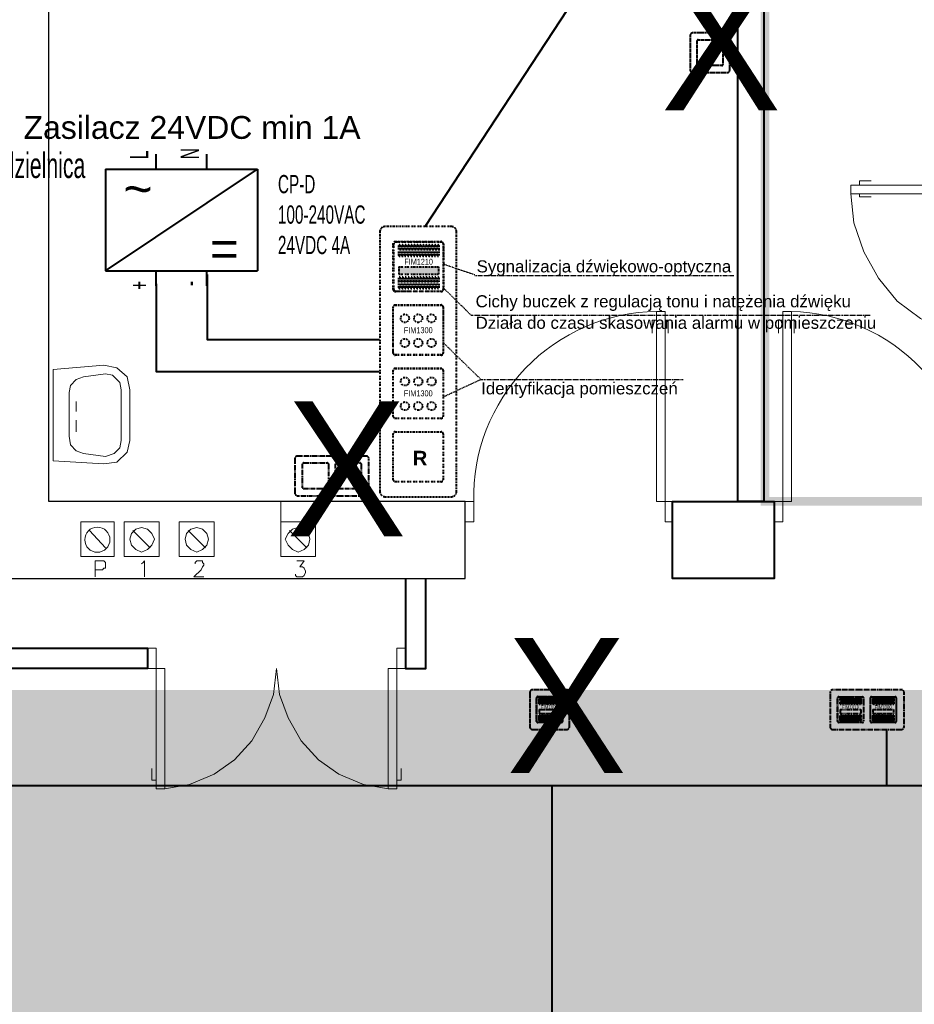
# Model space of a CAD drawing. Header units: millimetres. Extents: x 1 to 17496, y 1 to 30809.
# Tile 252 of 256: x 12126 to 12645, y 28827 to 29398. Entities that reach past the tile are written whole.
import ezdxf
from ezdxf.enums import TextEntityAlignment as Align

# ---------------------------------------------------------------- set-up
doc = ezdxf.new("R2010")
doc.units = ezdxf.units.MM
doc.linetypes.add('BORDER', pattern=[1.75, 0.5, -0.25, 0.5, -0.25, 0, -0.25])
doc.linetypes.add('CENTER', pattern=[2, 1.25, -0.25, 0.25, -0.25])
for name, color, linetype, lineweight in [('0_Przyz_Centrala dyżurka', 200, 'BORDER', 40), ('0_Przyz_Centrala lekarski', 1, 'BORDER', 40), ('0_Przyz_centrale pielegniarskie', 1, 'Continuous', 40), ('0_Przyz_do likwidacji', 1, 'BORDER', 40), ('0_Przyz_FAP3010', 1, 'CENTER', 40), ('0_Przyz_FEH-2001', 1, 'CENTER', 40), ('0_Przyz_FIM1000', 1, 'CENTER', 40), ('0_Przyz_FIM1100', 1, 'BORDER', 40), ('0_Przyz_Ramka x4', 1, 'BORDER', 40), ('0_Przyz_Sala chorych', 5, 'BORDER', 40), ('0_Przyz_zasilacz', 30, 'Continuous', 40), ('2DE_TXTFUN', 41, 'Continuous', 18), ('2DE_TXTLNK', 171, 'Continuous', 18), ('2DE_TXTOTH', 41, 'Continuous', 18), ('2DE_TXTPFN', 151, 'Continuous', 18), ('N_SSP_ewakuacja', 4, 'CENTER', 40)]:
    doc.layers.add(name, color=color, linetype=linetype, lineweight=lineweight)
for name, color, linetype in [('2DE_TXTMARK', 41, 'Continuous'), ('2DE_TXTNUM', 11, 'Continuous'), ('2DE_TXTPIN', 131, 'Continuous'), ('CP_UCSSPEC', 7, 'Continuous'), ('PDF _Geometria', 7, 'Continuous')]:
    doc.layers.add(name, color=color, linetype=linetype)
doc.layers.get('CP_UCSSPEC').off()
doc.styles.add('arial', font='arialbd.ttf')
doc.styles.add('CP_ATTR', font='ARIAL.TTF')
doc.styles.add('CP_DESC', font='arial.ttf')
doc.styles.add('CP_ELATT', font='ARIAL.TTF')
doc.styles.add('CP_ELATT_IT', font='ARIAL.TTF', dxfattribs={"oblique": 15})

# ---------------------------------------------------------------- blocks, each defined once
blk = doc.blocks.new('2de_abb_sig_046_18mvjo')
blk.add_lwpolyline([(0, 40), (0, 0, 0.414214), (1.5, -1.5), (21.5, -1.5, 0.414214), (23, 0), (23, 40, 0.414214), (21.5, 41.5), (1.5, 41.5, 0.414214)], format="xyb", close=True)
at = {"flags": 128}
for points in [[(4, 22.6), (4, 36.4)], [(4.6, 37), (18.4, 37)], [(19, 36.4), (19, 22.6)], [(4, 3.6), (4, 17.4)], [(18.4, 22), (4.6, 22)], [(4.6, 18), (18.4, 18)], [(19, 17.4), (19, 3.6)], [(18.4, 3), (4.6, 3)]]:
    blk.add_lwpolyline(points, dxfattribs=at)
for centre, start, end in [((4.6, 36.4), 90, 180), ((18.4, 36.4), 0, 90), ((4.6, 22.6), 180, 270), ((4.6, 17.4), 90, 180), ((18.4, 22.6), 270, 0), ((18.4, 17.4), 0, 90), ((4.6, 3.6), 180, 270), ((18.4, 3.6), 270, 0)]:
    blk.add_arc(centre, 0.6, start, end)
at = {"linetype": 'Continuous', "style": 'CP_ATTR', "flags": 9}
for tag in ['NAME', 'ARTICLE', 'MARK2', 'OTHER1', 'PRODUCT-TYPE', 'ORDER-NO', 'PRODUCER', 'VOLTAGE', 'CURRENT', 'POWER', 'CHARACTER', 'IP', 'OTHER', 'LINK', 'WEIGHT', 'NUMBER', 'GROUP', 'FUNCTION', 'EL-STATUS']:
    blk.add_attdef(tag, text='', height=0.00005, dxfattribs=at).set_placement((0, 0), align=Align.MIDDLE_LEFT)
at = {"layer": '2DE_TXTMARK', "linetype": 'ByBlock', "style": 'CP_ATTR', "width": 0.8, "flags": 8}
blk.add_attdef('MARK1', text='', height=1.8, dxfattribs=at).set_placement((11.5, 47), align=Align.CENTER)
at = {"layer": '2DE_TXTNUM', "style": 'CP_ELATT', "width": 0.8}
blk.add_attdef('TAG', text='', height=2.5, dxfattribs=at).set_placement((11.5, 43), align=Align.CENTER)
blk = doc.blocks.new('2de_abb_sig_045_1psoxj')
blk.add_lwpolyline([(0, 20), (0, 0, 0.414214), (1.5, -1.5), (21.5, -1.5, 0.414214), (23, 0), (23, 20, 0.414214), (21.5, 21.5), (1.5, 21.5, 0.414214)], format="xyb", close=True)
at = {"flags": 128}
for points in [[(4.6, 17.5), (18.4, 17.5)], [(4, 3.1), (4, 16.9)], [(19, 16.9), (19, 3.1)], [(18.4, 2.5), (4.6, 2.5)]]:
    blk.add_lwpolyline(points, dxfattribs=at)
for centre, start, end in [((4.6, 16.9), 90, 180), ((18.4, 16.9), 0, 90), ((4.6, 3.1), 180, 270), ((18.4, 3.1), 270, 0)]:
    blk.add_arc(centre, 0.6, start, end)
at = {"linetype": 'Continuous', "style": 'CP_ATTR', "flags": 9}
for tag in ['NAME', 'ARTICLE', 'MARK2', 'OTHER1', 'PRODUCT-TYPE', 'ORDER-NO', 'PRODUCER', 'VOLTAGE', 'CURRENT', 'POWER', 'CHARACTER', 'IP', 'OTHER', 'LINK', 'WEIGHT', 'NUMBER', 'GROUP', 'FUNCTION', 'EL-STATUS']:
    blk.add_attdef(tag, text='', height=0.00005, dxfattribs=at).set_placement((0, 0), align=Align.MIDDLE_LEFT)
at = {"layer": '2DE_TXTMARK', "linetype": 'ByBlock', "style": 'CP_ATTR', "width": 0.8, "flags": 8}
blk.add_attdef('MARK1', text='', height=1.8, dxfattribs=at).set_placement((11.5, 27), align=Align.CENTER)
at = {"layer": '2DE_TXTNUM', "style": 'CP_ELATT', "width": 0.8}
blk.add_attdef('TAG', text='', height=2.5, dxfattribs=at).set_placement((11.5, 23), align=Align.CENTER)
blk = doc.blocks.new('2de_abb_sig_007_fzx2ohn')
blk.add_hatch(color=10).paths.add_polyline_path([(1.5, -2.25), (13.5, -2.25), (13.5, 0), (1.5, 0)])
at = {"color": 10}
for p, q in [((1.5, 0), (13.5, 0)), ((1.5, 0), (1.5, -2.25)), ((13.5, 0), (13.5, -2.25)), ((1.5, -2.25), (13.5, -2.25))]:
    blk.add_line(p, q, dxfattribs=at)
at = {"flags": 128}
for points in [[(0, -6.9), (0, 6.9)], [(0.6, 7.5), (14.4, 7.5)], [(15, 6.9), (15, -6.9)], [(14.4, -7.5), (0.6, -7.5)]]:
    blk.add_lwpolyline(points, dxfattribs=at)
for points in [[(1.5, 3.38), (1.5, 6.38)], [(1.95, 6.38), (1.95, 3.38)], [(2.4, 3.38), (2.4, 6.38)], [(2.85, 6.38), (2.85, 3.38)], [(3.3, 3.38), (3.3, 6.38)], [(3.75, 6.38), (3.75, 3.38)], [(4.2, 3.38), (4.2, 6.38)], [(4.65, 6.38), (4.65, 3.38)], [(5.1, 3.38), (5.1, 6.38)], [(5.55, 6.38), (5.55, 3.38)], [(6, 3.38), (6, 6.38)], [(6.45, 6.38), (6.45, 3.38)], [(6.9, 3.38), (6.9, 6.38)], [(7.35, 6.38), (7.35, 3.38)], [(7.8, 3.38), (7.8, 6.38)], [(8.25, 6.38), (8.25, 3.38)], [(8.7, 3.38), (8.7, 6.38)], [(9.15, 6.38), (9.15, 3.38)], [(9.6, 3.38), (9.6, 6.38)], [(10.05, 6.38), (10.05, 3.38)], [(10.5, 3.38), (10.5, 6.38)], [(10.95, 6.38), (10.95, 3.38)], [(11.4, 3.38), (11.4, 6.38)], [(11.85, 6.38), (11.85, 3.38)], [(12.3, 3.38), (12.3, 6.38)], [(12.75, 6.38), (12.75, 3.38)], [(13.2, 3.38), (13.2, 6.38)], [(13.65, 6.38), (13.65, 3.38)], [(1.5, -6.38), (1.5, -3.38)], [(1.95, -3.38), (1.95, -6.38)], [(2.4, -6.38), (2.4, -3.38)], [(2.85, -3.38), (2.85, -6.38)], [(3.3, -6.38), (3.3, -3.38)], [(3.75, -3.38), (3.75, -6.38)], [(4.2, -6.38), (4.2, -3.38)], [(4.65, -3.38), (4.65, -6.38)], [(5.1, -6.38), (5.1, -3.38)], [(5.55, -3.38), (5.55, -6.38)], [(6, -6.38), (6, -3.38)], [(6.45, -3.38), (6.45, -6.38)], [(6.9, -6.38), (6.9, -3.38)], [(7.35, -3.38), (7.35, -6.38)], [(7.8, -6.38), (7.8, -3.38)], [(8.25, -3.38), (8.25, -6.38)], [(8.7, -6.38), (8.7, -3.38)], [(9.15, -3.38), (9.15, -6.38)], [(9.6, -6.38), (9.6, -3.38)], [(10.05, -3.38), (10.05, -6.38)], [(10.5, -6.38), (10.5, -3.38)], [(10.95, -3.38), (10.95, -6.38)], [(11.4, -6.38), (11.4, -3.38)], [(11.85, -3.38), (11.85, -6.38)], [(12.3, -6.38), (12.3, -3.38)], [(12.75, -3.38), (12.75, -6.38)], [(13.2, -6.38), (13.2, -3.38)], [(13.65, -3.38), (13.65, -6.38)]]:
    blk.add_lwpolyline(points)
for centre, radius, start, end in [((0.6, 6.9), 0.6, 90, 180), ((1.73, 6.38), 0.225, 0, 180), ((2.63, 6.38), 0.225, 0, 180), ((3.53, 6.38), 0.225, 0, 180), ((4.43, 6.38), 0.225, 0, 180), ((5.33, 6.38), 0.225, 0, 180), ((6.23, 6.38), 0.225, 0, 180), ((7.13, 6.38), 0.225, 0, 180), ((8.03, 6.38), 0.225, 0, 180), ((8.93, 6.38), 0.225, 0, 180), ((9.83, 6.38), 0.225, 0, 180), ((10.73, 6.38), 0.225, 0, 180), ((11.63, 6.38), 0.225, 0, 180), ((12.53, 6.38), 0.225, 0, 180), ((13.43, 6.38), 0.225, 0, 180), ((14.4, 6.9), 0.6, 0, 90), ((1.73, 3.38), 0.225, 180, 0), ((2.63, 3.38), 0.225, 180, 0), ((3.53, 3.38), 0.225, 180, 0), ((4.43, 3.38), 0.225, 180, 0), ((5.33, 3.38), 0.225, 180, 0), ((6.23, 3.38), 0.225, 180, 0), ((7.13, 3.38), 0.225, 180, 0), ((8.03, 3.38), 0.225, 180, 0), ((8.93, 3.38), 0.225, 180, 0), ((9.83, 3.38), 0.225, 180, 0), ((10.73, 3.38), 0.225, 180, 0), ((11.63, 3.38), 0.225, 180, 0), ((12.53, 3.38), 0.225, 180, 0), ((13.43, 3.38), 0.225, 180, 0), ((1.73, -3.38), 0.225, 0, 180), ((2.63, -3.38), 0.225, 0, 180), ((3.53, -3.38), 0.225, 0, 180), ((4.43, -3.38), 0.225, 0, 180), ((5.33, -3.38), 0.225, 0, 180), ((6.23, -3.38), 0.225, 0, 180), ((7.13, -3.38), 0.225, 0, 180), ((8.03, -3.38), 0.225, 0, 180), ((8.93, -3.38), 0.225, 0, 180), ((9.83, -3.38), 0.225, 0, 180), ((10.73, -3.38), 0.225, 0, 180), ((11.63, -3.38), 0.225, 0, 180), ((12.53, -3.38), 0.225, 0, 180), ((13.43, -3.38), 0.225, 0, 180), ((0.6, -6.9), 0.6, 180, 270), ((1.73, -6.38), 0.225, 180, 0), ((2.63, -6.38), 0.225, 180, 0), ((3.53, -6.38), 0.225, 180, 0), ((4.43, -6.38), 0.225, 180, 0), ((5.33, -6.38), 0.225, 180, 0), ((6.23, -6.38), 0.225, 180, 0), ((7.13, -6.38), 0.225, 180, 0), ((8.03, -6.38), 0.225, 180, 0), ((8.93, -6.38), 0.225, 180, 0), ((9.83, -6.38), 0.225, 180, 0), ((10.73, -6.38), 0.225, 180, 0), ((11.63, -6.38), 0.225, 180, 0), ((12.53, -6.38), 0.225, 180, 0), ((13.43, -6.38), 0.225, 180, 0), ((14.4, -6.9), 0.6, 270, 0)]:
    blk.add_arc(centre, radius, start, end)
at = {"linetype": 'Continuous', "style": 'CP_ATTR', "flags": 9}
for tag in ['EL-STATUS', 'FUNCTION', 'GROUP', 'NUMBER', 'WEIGHT', 'LINK', 'OTHER', 'IP', 'CHARACTER', 'POWER', 'CURRENT', 'VOLTAGE', 'PRODUCER', 'ORDER-NO', 'PRODUCT-TYPE', 'OTHER1', 'MARK2', 'ARTICLE', 'NAME']:
    blk.add_attdef(tag, text='', height=0.00005, dxfattribs=at).set_placement((0, -6.9), align=Align.MIDDLE_LEFT)
at = {"layer": '2DE_TXTMARK', "linetype": 'ByBlock', "style": 'CP_ATTR', "width": 0.8, "flags": 8}
blk.add_attdef('MARK1', text='', height=1.8, dxfattribs=at).set_placement((7.5, 1.5), align=Align.MIDDLE_CENTER)
at = {"layer": '2DE_TXTNUM', "style": 'CP_ELATT', "width": 0.8}
blk.add_attdef('TAG', text='', height=2.5, dxfattribs=at).set_placement((7.5, 9), align=Align.CENTER)
blk = doc.blocks.new('2de_abb_sig_048_1agh03')
blk.add_lwpolyline([(0, 78), (0, 0, 0.414214), (1.5, -1.5), (21.5, -1.5, 0.414214), (23, 0), (23, 78, 0.414214), (21.5, 79.5), (1.5, 79.5, 0.414214)], format="xyb", close=True)
at = {"flags": 128}
for points in [[(4, 60.6), (4, 74.4)], [(4.6, 75), (18.4, 75)], [(19, 74.4), (19, 60.6)], [(18.4, 60), (4.6, 60)], [(4, 41.6), (4, 55.4)], [(4.6, 56), (18.4, 56)], [(19, 55.4), (19, 41.6)], [(18.4, 41), (4.6, 41)], [(4, 22.6), (4, 36.4)], [(4.6, 37), (18.4, 37)], [(19, 36.4), (19, 22.6)], [(18.4, 22), (4.6, 22)], [(4.6, 18), (18.4, 18)], [(4, 3.6), (4, 17.4)], [(19, 17.4), (19, 3.6)], [(18.4, 3), (4.6, 3)]]:
    blk.add_lwpolyline(points, dxfattribs=at)
for centre, start, end in [((4.6, 74.4), 90, 180), ((18.4, 74.4), 0, 90), ((4.6, 60.6), 180, 270), ((18.4, 60.6), 270, 0), ((4.6, 55.4), 90, 180), ((18.4, 55.4), 0, 90), ((4.6, 41.6), 180, 270), ((18.4, 41.6), 270, 0), ((4.6, 36.4), 90, 180), ((18.4, 36.4), 0, 90), ((4.6, 22.6), 180, 270), ((18.4, 22.6), 270, 0), ((4.6, 17.4), 90, 180), ((18.4, 17.4), 0, 90), ((4.6, 3.6), 180, 270), ((18.4, 3.6), 270, 0)]:
    blk.add_arc(centre, 0.6, start, end)
at = {"linetype": 'Continuous', "style": 'CP_ATTR', "flags": 9}
for tag in ['NAME', 'ARTICLE', 'MARK2', 'OTHER1', 'PRODUCT-TYPE', 'ORDER-NO', 'PRODUCER', 'VOLTAGE', 'CURRENT', 'POWER', 'CHARACTER', 'IP', 'OTHER', 'LINK', 'WEIGHT', 'NUMBER', 'GROUP', 'FUNCTION', 'EL-STATUS']:
    blk.add_attdef(tag, text='', height=0.00005, dxfattribs=at).set_placement((0, 0), align=Align.MIDDLE_LEFT)
at = {"layer": '2DE_TXTMARK', "linetype": 'ByBlock', "style": 'CP_ATTR', "width": 0.8, "flags": 8}
blk.add_attdef('MARK1', text='', height=1.8, dxfattribs=at).set_placement((11.5, 85), align=Align.CENTER)
at = {"layer": '2DE_TXTNUM', "style": 'CP_ELATT', "width": 0.8}
blk.add_attdef('TAG', text='', height=2.5, dxfattribs=at).set_placement((11.5, 81), align=Align.CENTER)
blk = doc.blocks.new('2de_abb_sig_009_fzxdpzh')
at = {"flags": 128}
for points in [[(0, -6.9), (0, 6.9)], [(0.6, 7.5), (14.4, 7.5)], [(15, 6.9), (15, -6.9)], [(14.4, -7.5), (0.6, -7.5)]]:
    blk.add_lwpolyline(points, dxfattribs=at)
for centre in [(3.5, 3.55), (7.5, 3.55), (11.5, 3.55), (3.5, -3.84), (7.5, -3.84), (11.5, -3.84)]:
    blk.add_circle(centre, 1.25)
for centre, start, end in [((0.6, 6.9), 90, 180), ((14.4, 6.9), 0, 90), ((0.6, -6.9), 180, 270), ((14.4, -6.9), 270, 0)]:
    blk.add_arc(centre, 0.6, start, end)
at = {"linetype": 'Continuous', "style": 'CP_ATTR', "flags": 9}
for tag in ['EL-STATUS', 'FUNCTION', 'GROUP', 'NUMBER', 'WEIGHT', 'LINK', 'OTHER', 'IP', 'CHARACTER', 'POWER', 'CURRENT', 'VOLTAGE', 'PRODUCER', 'ORDER-NO', 'PRODUCT-TYPE', 'OTHER1', 'MARK2', 'ARTICLE', 'NAME']:
    blk.add_attdef(tag, text='', height=0.00005, dxfattribs=at).set_placement((0, -6.9), align=Align.MIDDLE_LEFT)
at = {"layer": '2DE_TXTMARK', "linetype": 'ByBlock', "style": 'CP_ATTR', "width": 0.8, "flags": 8}
blk.add_attdef('MARK1', text='', height=1.8, dxfattribs=at).set_placement((7.5, 0), align=Align.MIDDLE_CENTER)
at = {"layer": '2DE_TXTNUM', "style": 'CP_ELATT', "width": 0.8}
blk.add_attdef('TAG', text='', height=2.5, dxfattribs=at).set_placement((7.5, 9), align=Align.CENTER)
blk = doc.blocks.new('2de_abb_sig_005_fzxsvu1')
blk.add_hatch(color=50).paths.add_polyline_path([(1.5, -2.25), (13.5, -2.25), (13.5, 0), (1.5, 0)])
at = {"color": 50}
for p, q in [((1.5, 0), (13.5, 0)), ((1.5, 0), (1.5, -2.25)), ((13.5, 0), (13.5, -2.25)), ((1.5, -2.25), (13.5, -2.25))]:
    blk.add_line(p, q, dxfattribs=at)
at = {"flags": 128}
for points in [[(0, -6.9), (0, 6.9)], [(0.6, 7.5), (14.4, 7.5)], [(15, 6.9), (15, -6.9)], [(14.4, -7.5), (0.6, -7.5)]]:
    blk.add_lwpolyline(points, dxfattribs=at)
for points in [[(1.5, 3.38), (1.5, 6.38)], [(1.95, 6.38), (1.95, 3.38)], [(2.4, 3.38), (2.4, 6.38)], [(2.85, 6.38), (2.85, 3.38)], [(3.3, 3.38), (3.3, 6.38)], [(3.75, 6.38), (3.75, 3.38)], [(4.2, 3.38), (4.2, 6.38)], [(4.65, 6.38), (4.65, 3.38)], [(5.1, 3.38), (5.1, 6.38)], [(5.55, 6.38), (5.55, 3.38)], [(6, 3.38), (6, 6.38)], [(6.45, 6.38), (6.45, 3.38)], [(6.9, 3.38), (6.9, 6.38)], [(7.35, 6.38), (7.35, 3.38)], [(7.8, 3.38), (7.8, 6.38)], [(8.25, 6.38), (8.25, 3.38)], [(8.7, 3.38), (8.7, 6.38)], [(9.15, 6.38), (9.15, 3.38)], [(9.6, 3.38), (9.6, 6.38)], [(10.05, 6.38), (10.05, 3.38)], [(10.5, 3.38), (10.5, 6.38)], [(10.95, 6.38), (10.95, 3.38)], [(11.4, 3.38), (11.4, 6.38)], [(11.85, 6.38), (11.85, 3.38)], [(12.3, 3.38), (12.3, 6.38)], [(12.75, 6.38), (12.75, 3.38)], [(13.2, 3.38), (13.2, 6.38)], [(13.65, 6.38), (13.65, 3.38)], [(1.5, -6.38), (1.5, -3.38)], [(1.95, -3.38), (1.95, -6.38)], [(2.4, -6.38), (2.4, -3.38)], [(2.85, -3.38), (2.85, -6.38)], [(3.3, -6.38), (3.3, -3.38)], [(3.75, -3.38), (3.75, -6.38)], [(4.2, -6.38), (4.2, -3.38)], [(4.65, -3.38), (4.65, -6.38)], [(5.1, -6.38), (5.1, -3.38)], [(5.55, -3.38), (5.55, -6.38)], [(6, -6.38), (6, -3.38)], [(6.45, -3.38), (6.45, -6.38)], [(6.9, -6.38), (6.9, -3.38)], [(7.35, -3.38), (7.35, -6.38)], [(7.8, -6.38), (7.8, -3.38)], [(8.25, -3.38), (8.25, -6.38)], [(8.7, -6.38), (8.7, -3.38)], [(9.15, -3.38), (9.15, -6.38)], [(9.6, -6.38), (9.6, -3.38)], [(10.05, -3.38), (10.05, -6.38)], [(10.5, -6.38), (10.5, -3.38)], [(10.95, -3.38), (10.95, -6.38)], [(11.4, -6.38), (11.4, -3.38)], [(11.85, -3.38), (11.85, -6.38)], [(12.3, -6.38), (12.3, -3.38)], [(12.75, -3.38), (12.75, -6.38)], [(13.2, -6.38), (13.2, -3.38)], [(13.65, -3.38), (13.65, -6.38)]]:
    blk.add_lwpolyline(points)
for centre, radius, start, end in [((0.6, 6.9), 0.6, 90, 180), ((1.73, 6.38), 0.225, 0, 180), ((2.63, 6.38), 0.225, 0, 180), ((3.53, 6.38), 0.225, 0, 180), ((4.43, 6.38), 0.225, 0, 180), ((5.33, 6.38), 0.225, 0, 180), ((6.23, 6.38), 0.225, 0, 180), ((7.13, 6.38), 0.225, 0, 180), ((8.03, 6.38), 0.225, 0, 180), ((8.93, 6.38), 0.225, 0, 180), ((9.83, 6.38), 0.225, 0, 180), ((10.73, 6.38), 0.225, 0, 180), ((11.63, 6.38), 0.225, 0, 180), ((12.53, 6.38), 0.225, 0, 180), ((13.43, 6.38), 0.225, 0, 180), ((14.4, 6.9), 0.6, 0, 90), ((1.73, 3.38), 0.225, 180, 0), ((2.63, 3.38), 0.225, 180, 0), ((3.53, 3.38), 0.225, 180, 0), ((4.43, 3.38), 0.225, 180, 0), ((5.33, 3.38), 0.225, 180, 0), ((6.23, 3.38), 0.225, 180, 0), ((7.13, 3.38), 0.225, 180, 0), ((8.03, 3.38), 0.225, 180, 0), ((8.93, 3.38), 0.225, 180, 0), ((9.83, 3.38), 0.225, 180, 0), ((10.73, 3.38), 0.225, 180, 0), ((11.63, 3.38), 0.225, 180, 0), ((12.53, 3.38), 0.225, 180, 0), ((13.43, 3.38), 0.225, 180, 0), ((1.73, -3.38), 0.225, 0, 180), ((2.63, -3.38), 0.225, 0, 180), ((3.53, -3.38), 0.225, 0, 180), ((4.43, -3.38), 0.225, 0, 180), ((5.33, -3.38), 0.225, 0, 180), ((6.23, -3.38), 0.225, 0, 180), ((7.13, -3.38), 0.225, 0, 180), ((8.03, -3.38), 0.225, 0, 180), ((8.93, -3.38), 0.225, 0, 180), ((9.83, -3.38), 0.225, 0, 180), ((10.73, -3.38), 0.225, 0, 180), ((11.63, -3.38), 0.225, 0, 180), ((12.53, -3.38), 0.225, 0, 180), ((13.43, -3.38), 0.225, 0, 180), ((0.6, -6.9), 0.6, 180, 270), ((1.73, -6.38), 0.225, 180, 0), ((2.63, -6.38), 0.225, 180, 0), ((3.53, -6.38), 0.225, 180, 0), ((4.43, -6.38), 0.225, 180, 0), ((5.33, -6.38), 0.225, 180, 0), ((6.23, -6.38), 0.225, 180, 0), ((7.13, -6.38), 0.225, 180, 0), ((8.03, -6.38), 0.225, 180, 0), ((8.93, -6.38), 0.225, 180, 0), ((9.83, -6.38), 0.225, 180, 0), ((10.73, -6.38), 0.225, 180, 0), ((11.63, -6.38), 0.225, 180, 0), ((12.53, -6.38), 0.225, 180, 0), ((13.43, -6.38), 0.225, 180, 0), ((14.4, -6.9), 0.6, 270, 0)]:
    blk.add_arc(centre, radius, start, end)
at = {"linetype": 'Continuous', "style": 'CP_ATTR', "flags": 9}
for tag in ['EL-STATUS', 'FUNCTION', 'GROUP', 'NUMBER', 'WEIGHT', 'LINK', 'OTHER', 'IP', 'CHARACTER', 'POWER', 'CURRENT', 'VOLTAGE', 'PRODUCER', 'ORDER-NO', 'PRODUCT-TYPE', 'OTHER1', 'MARK2', 'ARTICLE', 'NAME']:
    blk.add_attdef(tag, text='', height=0.00005, dxfattribs=at).set_placement((0, -6.9), align=Align.MIDDLE_LEFT)
at = {"layer": '2DE_TXTMARK', "linetype": 'ByBlock', "style": 'CP_ATTR', "width": 0.8, "flags": 8}
blk.add_attdef('MARK1', text='', height=1.8, dxfattribs=at).set_placement((7.5, 1.5), align=Align.MIDDLE_CENTER)
at = {"layer": '2DE_TXTNUM', "style": 'CP_ELATT', "width": 0.8}
blk.add_attdef('TAG', text='', height=2.5, dxfattribs=at).set_placement((7.5, 9), align=Align.CENTER)
blk = doc.blocks.new('2de_abb_sig_008_fzxned2')
blk.add_hatch(color=50).paths.add_polyline_path([(1.5, -2.25), (13.5, -2.25), (13.5, 0), (1.5, 0)])
at = {"color": 50}
for p, q in [((1.5, 0), (13.5, 0)), ((1.5, 0), (1.5, -2.25)), ((13.5, 0), (13.5, -2.25)), ((1.5, -2.25), (13.5, -2.25))]:
    blk.add_line(p, q, dxfattribs=at)
at = {"flags": 128}
for points in [[(0, -6.9), (0, 6.9)], [(0.6, 7.5), (14.4, 7.5)], [(15, 6.9), (15, -6.9)], [(14.4, -7.5), (0.6, -7.5)]]:
    blk.add_lwpolyline(points, dxfattribs=at)
for points in [[(1.5, 3.38), (1.5, 6.38)], [(1.95, 6.38), (1.95, 3.38)], [(2.4, 3.38), (2.4, 6.38)], [(2.85, 6.38), (2.85, 3.38)], [(3.3, 3.38), (3.3, 6.38)], [(3.75, 6.38), (3.75, 3.38)], [(4.2, 3.38), (4.2, 6.38)], [(4.65, 6.38), (4.65, 3.38)], [(5.1, 3.38), (5.1, 6.38)], [(5.55, 6.38), (5.55, 3.38)], [(6, 3.38), (6, 6.38)], [(6.45, 6.38), (6.45, 3.38)], [(6.9, 3.38), (6.9, 6.38)], [(7.35, 6.38), (7.35, 3.38)], [(7.8, 3.38), (7.8, 6.38)], [(8.25, 6.38), (8.25, 3.38)], [(8.7, 3.38), (8.7, 6.38)], [(9.15, 6.38), (9.15, 3.38)], [(9.6, 3.38), (9.6, 6.38)], [(10.05, 6.38), (10.05, 3.38)], [(10.5, 3.38), (10.5, 6.38)], [(10.95, 6.38), (10.95, 3.38)], [(11.4, 3.38), (11.4, 6.38)], [(11.85, 6.38), (11.85, 3.38)], [(12.3, 3.38), (12.3, 6.38)], [(12.75, 6.38), (12.75, 3.38)], [(13.2, 3.38), (13.2, 6.38)], [(13.65, 6.38), (13.65, 3.38)], [(1.5, -6.38), (1.5, -3.38)], [(1.95, -3.38), (1.95, -6.38)], [(2.4, -6.38), (2.4, -3.38)], [(2.85, -3.38), (2.85, -6.38)], [(3.3, -6.38), (3.3, -3.38)], [(3.75, -3.38), (3.75, -6.38)], [(4.2, -6.38), (4.2, -3.38)], [(4.65, -3.38), (4.65, -6.38)], [(5.1, -6.38), (5.1, -3.38)], [(5.55, -3.38), (5.55, -6.38)], [(6, -6.38), (6, -3.38)], [(6.45, -3.38), (6.45, -6.38)], [(6.9, -6.38), (6.9, -3.38)], [(7.35, -3.38), (7.35, -6.38)], [(7.8, -6.38), (7.8, -3.38)], [(8.25, -3.38), (8.25, -6.38)], [(8.7, -6.38), (8.7, -3.38)], [(9.15, -3.38), (9.15, -6.38)], [(9.6, -6.38), (9.6, -3.38)], [(10.05, -3.38), (10.05, -6.38)], [(10.5, -6.38), (10.5, -3.38)], [(10.95, -3.38), (10.95, -6.38)], [(11.4, -6.38), (11.4, -3.38)], [(11.85, -3.38), (11.85, -6.38)], [(12.3, -6.38), (12.3, -3.38)], [(12.75, -3.38), (12.75, -6.38)], [(13.2, -6.38), (13.2, -3.38)], [(13.65, -3.38), (13.65, -6.38)]]:
    blk.add_lwpolyline(points)
for centre, radius, start, end in [((0.6, 6.9), 0.6, 90, 180), ((1.73, 6.38), 0.225, 0, 180), ((2.63, 6.38), 0.225, 0, 180), ((3.53, 6.38), 0.225, 0, 180), ((4.43, 6.38), 0.225, 0, 180), ((5.33, 6.38), 0.225, 0, 180), ((6.23, 6.38), 0.225, 0, 180), ((7.13, 6.38), 0.225, 0, 180), ((8.03, 6.38), 0.225, 0, 180), ((8.93, 6.38), 0.225, 0, 180), ((9.83, 6.38), 0.225, 0, 180), ((10.73, 6.38), 0.225, 0, 180), ((11.63, 6.38), 0.225, 0, 180), ((12.53, 6.38), 0.225, 0, 180), ((13.43, 6.38), 0.225, 0, 180), ((14.4, 6.9), 0.6, 0, 90), ((1.73, 3.38), 0.225, 180, 0), ((2.63, 3.38), 0.225, 180, 0), ((3.53, 3.38), 0.225, 180, 0), ((4.43, 3.38), 0.225, 180, 0), ((5.33, 3.38), 0.225, 180, 0), ((6.23, 3.38), 0.225, 180, 0), ((7.13, 3.38), 0.225, 180, 0), ((8.03, 3.38), 0.225, 180, 0), ((8.93, 3.38), 0.225, 180, 0), ((9.83, 3.38), 0.225, 180, 0), ((10.73, 3.38), 0.225, 180, 0), ((11.63, 3.38), 0.225, 180, 0), ((12.53, 3.38), 0.225, 180, 0), ((13.43, 3.38), 0.225, 180, 0), ((1.73, -3.38), 0.225, 0, 180), ((2.63, -3.38), 0.225, 0, 180), ((3.53, -3.38), 0.225, 0, 180), ((4.43, -3.38), 0.225, 0, 180), ((5.33, -3.38), 0.225, 0, 180), ((6.23, -3.38), 0.225, 0, 180), ((7.13, -3.38), 0.225, 0, 180), ((8.03, -3.38), 0.225, 0, 180), ((8.93, -3.38), 0.225, 0, 180), ((9.83, -3.38), 0.225, 0, 180), ((10.73, -3.38), 0.225, 0, 180), ((11.63, -3.38), 0.225, 0, 180), ((12.53, -3.38), 0.225, 0, 180), ((13.43, -3.38), 0.225, 0, 180), ((0.6, -6.9), 0.6, 180, 270), ((1.73, -6.38), 0.225, 180, 0), ((2.63, -6.38), 0.225, 180, 0), ((3.53, -6.38), 0.225, 180, 0), ((4.43, -6.38), 0.225, 180, 0), ((5.33, -6.38), 0.225, 180, 0), ((6.23, -6.38), 0.225, 180, 0), ((7.13, -6.38), 0.225, 180, 0), ((8.03, -6.38), 0.225, 180, 0), ((8.93, -6.38), 0.225, 180, 0), ((9.83, -6.38), 0.225, 180, 0), ((10.73, -6.38), 0.225, 180, 0), ((11.63, -6.38), 0.225, 180, 0), ((12.53, -6.38), 0.225, 180, 0), ((13.43, -6.38), 0.225, 180, 0), ((14.4, -6.9), 0.6, 270, 0)]:
    blk.add_arc(centre, radius, start, end)
at = {"linetype": 'Continuous', "style": 'CP_ATTR', "flags": 9}
for tag in ['EL-STATUS', 'FUNCTION', 'GROUP', 'NUMBER', 'WEIGHT', 'LINK', 'OTHER', 'IP', 'CHARACTER', 'POWER', 'CURRENT', 'VOLTAGE', 'PRODUCER', 'ORDER-NO', 'PRODUCT-TYPE', 'OTHER1', 'MARK2', 'ARTICLE', 'NAME']:
    blk.add_attdef(tag, text='', height=0.00005, dxfattribs=at).set_placement((0, -6.9), align=Align.MIDDLE_LEFT)
at = {"layer": '2DE_TXTMARK', "linetype": 'ByBlock', "style": 'CP_ATTR', "width": 0.8, "flags": 8}
blk.add_attdef('MARK1', text='', height=1.8, dxfattribs=at).set_placement((7.5, 1.5), align=Align.MIDDLE_CENTER)
at = {"layer": '2DE_TXTNUM', "style": 'CP_ELATT', "width": 0.8}
blk.add_attdef('TAG', text='', height=2.5, dxfattribs=at).set_placement((7.5, 9), align=Align.CENTER)
blk = doc.blocks.new('cp_ucs2d')
at = {"layer": 'Defpoints'}
blk.add_line((0, 0), (0, 0), dxfattribs=at)
blk.add_point((0, 0), dxfattribs=at)
blk = doc.blocks.new('cpelv_abb_WN129A')
for p, q in [((0, -1.5), (0, 0)), ((5, -1.5), (5, 0)), ((-5, -11.5), (10, -1.5)), ((-5, -1.5), (-5, -11.5)), ((-5, -1.5), (10, -1.5)), ((10, -1.5), (10, -11.5)), ((-5, -11.5), (10, -11.5)), ((0, -13), (0, -11.5)), ((5, -13), (5, -11.5))]:
    blk.add_line(p, q)
at = {"layer": 'CP_UCSSPEC', "xscale": 0.1, "yscale": 0.1, "zscale": 0.1}
for p, rotation in [((0, 0), 90), ((5, 0), 90), ((0, -13), 270), ((5, -13), 270)]:
    blk.add_blockref('cp_ucs2d', p, dxfattribs=dict(at, rotation=rotation))
for s, style, p in [('~', 'CP_ATTR', (-1.811, -3.4)), ('=', 'CP_ELATT', (6.71, -9.316))]:
    blk.add_text(s, height=3.5, dxfattribs=dict(style=style)).set_placement(p, align=Align.MIDDLE_CENTER)
at = {"linetype": 'ByBlock', "style": 'CP_ATTR', "flags": 9}
for tag in ['NAME', 'ARTICLE', 'PRODUCT-TYPE', 'ORDER-NO', 'CHARACTER', 'CURRENT', 'VOLTAGE', 'POWER', 'POWER_LOSSES', 'NUMBER_OF_POLES', 'IP', 'OTHER', 'NUMBER', 'GROUP', 'PRODUCER']:
    blk.add_attdef(tag, text='', height=0.00005, dxfattribs=at).set_placement((1.111, -7.736), align=Align.MIDDLE_LEFT)
at = {"layer": '2DE_TXTFUN', "linetype": 'ByBlock', "style": 'CP_ELATT', "width": 0.6, "flags": 8}
blk.add_attdef('FUNCTION', (12, -12.863), '', height=1.8, dxfattribs=at)
at = {"layer": '2DE_TXTLNK', "linetype": 'ByBlock', "style": 'CP_ELATT_IT', "oblique": 15, "width": 0.6, "flags": 8}
blk.add_attdef('LINK', text='', height=2.5, dxfattribs=at).set_placement((-7, -11.363), align=Align.RIGHT)
at = {"layer": '2DE_TXTMARK', "linetype": 'ByBlock', "style": 'CP_ELATT', "width": 0.6, "flags": 8}
for tag, p in [('MARK1', (12, -3.863)), ('MARK2', (12, -6.863)), ('MARK3', (12, -9.863))]:
    blk.add_attdef(tag, p, '', height=1.8, dxfattribs=at)
at = {"layer": '2DE_TXTNUM', "linetype": 'ByBlock', "style": 'CP_ELATT', "width": 0.6, "flags": 8}
blk.add_attdef('TAG', text='', height=2.5, dxfattribs=at).set_placement((-7, -2.363), align=Align.RIGHT)
at = {"layer": '2DE_TXTOTH', "linetype": 'ByBlock', "style": 'CP_ELATT', "width": 0.6, "flags": 8}
blk.add_attdef('TEXT_01', (12, -15.863), '', height=1.8, dxfattribs=at)
at = {"layer": '2DE_TXTPFN', "linetype": 'ByBlock', "style": 'CP_ELATT', "width": 0.6, "flags": 8}
for tag, p in [('CF1', (0.5, 0.5)), ('CF2', (5.5, 0.5))]:
    blk.add_attdef(tag, p, '', height=1.8, dxfattribs=at)
for tag, p in [('CF3', (0.5, -13.5)), ('CF4', (5.5, -13.5))]:
    blk.add_attdef(tag, text='', height=1.8, dxfattribs=at).set_placement(p, align=Align.TOP_LEFT)
at = {"layer": '2DE_TXTPIN', "linetype": 'ByBlock', "style": 'CP_ELATT', "width": 0.6, "flags": 8}
for tag, p in [('CP1', (-0.8, -0.5)), ('CP2', (4.2, -0.5))]:
    blk.add_attdef(tag, p, '', height=1.8, rotation=90, dxfattribs=at)
for tag, p in [('CP3', (-0.8, -12.5)), ('CP4', (4.2, -12.5))]:
    blk.add_attdef(tag, text='', height=1.8, rotation=90, dxfattribs=at).set_placement(p, align=Align.RIGHT)

msp = doc.modelspace()

# ---------------------------------------------------------------- hatches: boundary and pattern name
at = {"layer": 'N_SSP_ewakuacja', "lineweight": 60, "transparency": 33554457}
h = msp.add_hatch(color=51, dxfattribs=at)
h.dxf.hatch_style = 1
h.paths.add_polyline_path([(5810.72, 28917.92), (5811.53, 28904.17), (5811.53, 28697.72), (6290.98, 28697.72), (6290.98, 28783.07), (13369.05, 28783.07), (13369.05, 28661.44), (13586.71, 28661.44), (13586.71, 29190.64), (13377.59, 29190.64), (13377.59, 29009.27), (12105.8, 29009.27), (12105.8, 29067.3), (6329.51, 29067.3), (6329.51, 28917.92)])

# ---------------------------------------------------------------- linework, layer by layer
at = {"layer": '0_Przyz_Centrala dyżurka', "color": 7, "lineweight": -3}
for p, q in [((12389.89, 29250.16), (12371.59, 29256.4)), ((12389.85, 29249.9), (12540.26, 29249.9)), ((12387.76, 29226.8), (12371.61, 29242.66)), ((12387.77, 29226.83), (12619.62, 29226.83)), ((12393.42, 29189.5), (12371.42, 29211)), ((12393.42, 29189.48), (12371.42, 29179.2)), ((12393.42, 29189.48), (12510.84, 29189.48))]:
    msp.add_line(p, q, dxfattribs=at)
at = {"layer": '0_Przyz_centrale pielegniarskie'}
msp.add_lwpolyline([(12361.11, 29278.37), (13026.27, 30291.39)], dxfattribs=at)
at = {"layer": '0_Przyz_Ramka x4', "linetype": 'ByBlock'}
for points in [[(11505.77, 29284.96), (11528.12, 29284.96), (11528.12, 28953.78), (13040.67, 28953.78)], [(12629.09, 28953.79), (12629.09, 28986.31)], [(12434.79, 28807.33), (12434.79, 28953.78)]]:
    msp.add_lwpolyline(points, dxfattribs=at)
at = {"layer": '0_Przyz_Sala chorych', "ltscale": 500, "const_width": 5}
msp.add_lwpolyline([(12558.4, 29118.75), (12700.74, 29118.75), (12700.74, 29336.96), (12922.19, 29336.96), (12922.46, 29567.52), (12922.39, 29784.19), (12558.38, 29784.19)], close=True, dxfattribs=at)
at = {"layer": '0_Przyz_zasilacz', "color": 5}
msp.add_lwpolyline([(12234.51, 29250.5), (12234.51, 29212.77), (12334.54, 29212.77)], dxfattribs=at)
at = {"layer": '0_Przyz_zasilacz', "color": 1}
msp.add_lwpolyline([(12204.9, 29244.96), (12204.9, 29194.13), (12334.07, 29194.13)], dxfattribs=at)
at = {"layer": 'PDF _Geometria', "lineweight": 25}
msp.add_lwpolyline([(12102.92, 29074.05), (12384.22, 29074.05), (12384.22, 29118.69), (12142.5, 29118.69), (12142.5, 29784.04), (12160.19, 29784.04)], dxfattribs=at)
at = {"layer": 'PDF _Geometria', "lineweight": 40}
for points in [[(12557.72, 29784.04), (12557.72, 29118.69), (12563.61, 29118.69), (12563.61, 29074.05), (12504.66, 29074.05), (12504.66, 29118.69), (12557.72, 29118.69), (12542.56, 29118.69), (12542.56, 29784.04)], [(12114.71, 29074.05), (12114.71, 29033.62), (12199.77, 29033.62), (12199.77, 29021.83), (12102.92, 29021.83), (12102.92, 29074.05)], [(12349.69, 29074.05), (12349.69, 29021.83), (12361.48, 29021.83), (12361.48, 29074.05)]]:
    msp.add_lwpolyline(points, dxfattribs=at)
at = {"layer": 'PDF _Geometria', "lineweight": 18}
for points in [[(12608.25, 29297.24), (12699.21, 29297.24), (12699.21, 29307.35), (12711, 29307.35), (12711, 29302.29), (12608.25, 29302.29)], [(12495.39, 29229.02), (12495.39, 29118.69), (12504.66, 29118.69), (12504.66, 29106.9), (12500.45, 29106.9), (12500.45, 29229.02)], [(12573.72, 29229.02), (12573.72, 29118.69), (12563.61, 29118.69), (12563.61, 29106.9), (12568.67, 29106.9), (12568.67, 29229.02)], [(12145.03, 29195.33), (12174.5, 29197.86), (12182.08, 29196.17), (12187.98, 29191.12), (12189.66, 29183.54), (12189.66, 29154.06), (12187.98, 29147.32), (12182.08, 29141.43), (12174.5, 29140.59), (12145.03, 29142.27)], [(12154.29, 29181.85), (12154.29, 29156.59), (12155.13, 29151.53), (12158.5, 29148.17), (12162.71, 29146.48), (12175.35, 29144.8), (12180.4, 29146.48), (12183.77, 29149.85), (12184.61, 29154.06), (12184.61, 29183.54), (12183.77, 29187.75), (12179.56, 29191.96), (12175.35, 29192.8), (12162.71, 29191.12), (12158.5, 29189.43), (12155.13, 29186.07)], [(12389.27, 29106.9), (12389.27, 29118.69), (12384.22, 29118.69), (12384.22, 29106.9)], [(12180.4, 29086.68), (12180.4, 29106.9), (12161.03, 29106.9), (12161.03, 29086.68)], [(12206.51, 29086.68), (12206.51, 29106.9), (12186.3, 29106.9), (12186.3, 29086.68)], [(12238.51, 29086.68), (12238.51, 29106.9), (12218.3, 29106.9), (12218.3, 29086.68)], [(12297.47, 29086.68), (12297.47, 29106.9), (12277.26, 29106.9), (12277.26, 29086.68)], [(12196.4, 29089.21), (12199.77, 29090.89), (12202.3, 29093.42), (12203.98, 29096.79), (12202.3, 29100.16), (12199.77, 29102.69), (12196.4, 29103.53), (12193.03, 29102.69), (12190.51, 29100.16), (12189.66, 29096.79), (12190.51, 29093.42), (12193.03, 29090.89)], [(12228.41, 29089.21), (12231.78, 29090.89), (12234.3, 29093.42), (12235.15, 29096.79), (12234.3, 29100.16), (12231.78, 29102.69), (12228.41, 29103.53), (12225.04, 29102.69), (12222.51, 29100.16), (12221.67, 29096.79), (12222.51, 29093.42), (12225.04, 29090.89)], [(12287.36, 29089.21), (12290.73, 29090.89), (12293.26, 29093.42), (12294.1, 29096.79), (12293.26, 29100.16), (12290.73, 29102.69), (12287.36, 29103.53), (12283.99, 29102.69), (12281.47, 29100.16), (12279.78, 29096.79), (12281.47, 29093.42), (12283.99, 29090.89)]]:
    msp.add_lwpolyline(points, close=True, dxfattribs=at)
for points in [[(12613.3, 29302.29), (12613.3, 29304.82), (12620.04, 29304.82)], [(12699.21, 29212.17), (12681.52, 29213.02), (12664.68, 29217.23), (12648.68, 29224.81), (12635.2, 29234.91), (12624.25, 29248.39), (12615.83, 29263.55), (12609.93, 29280.39), (12608.25, 29297.24)], [(12613.3, 29297.24), (12613.3, 29295.56), (12620.04, 29295.56)], [(12495.39, 29223.97), (12492.87, 29223.97), (12492.87, 29216.39)], [(12500.45, 29223.97), (12502.13, 29223.97), (12502.13, 29216.39)], [(12568.67, 29223.97), (12566.14, 29223.97), (12566.14, 29216.39)], [(12573.72, 29223.97), (12575.4, 29223.97), (12575.4, 29216.39)], [(12142.5, 29191.12), (12142.5, 29173.43)], [(12158.5, 29176.8), (12158.5, 29170.91)], [(12158.5, 29159.11), (12158.5, 29165.85)], [(12277.26, 29106.9), (12277.26, 29118.69), (12297.47, 29118.69), (12297.47, 29106.9)], [(12531.61, 29118.69), (12554.35, 29118.69)], [(12166.08, 29101.84), (12175.35, 29091.74)], [(12191.35, 29101.84), (12201.46, 29091.74)], [(12223.35, 29101.84), (12233.46, 29091.74)], [(12282.31, 29101.84), (12292.42, 29091.74)], [(12563.61, 29093.42), (12563.61, 29094.26)], [(12169.45, 29074.89), (12169.45, 29084.16), (12174.5, 29084.16), (12175.35, 29083.31), (12175.35, 29079.95), (12174.5, 29079.95), (12173.66, 29079.1), (12169.45, 29079.1)], [(12196.4, 29082.47), (12197.24, 29083.31), (12198.09, 29084.16), (12198.09, 29074.89)], [(12227.57, 29082.47), (12227.57, 29083.31), (12228.41, 29084.16), (12231.78, 29084.16), (12231.78, 29083.31), (12232.62, 29082.47), (12232.62, 29081.63), (12231.78, 29080.79), (12230.93, 29079.1), (12226.72, 29074.89), (12232.62, 29074.89)], [(12286.52, 29084.16), (12290.73, 29084.16), (12288.21, 29080.79), (12289.89, 29080.79), (12290.73, 29079.95), (12291.57, 29078.26), (12291.57, 29077.42), (12290.73, 29075.73), (12289.89, 29074.89), (12286.52, 29074.89), (12285.68, 29075.73), (12285.68, 29076.58)], [(12209.88, 28951.93), (12209.88, 29021.83), (12199.77, 29021.83), (12199.77, 29033.62), (12204.82, 29033.62), (12204.82, 28951.93), (12209.88, 28951.93), (12224.2, 28954.45), (12238.51, 28960.35), (12250.31, 28968.77), (12260.41, 28979.72), (12267.99, 28993.2), (12273.05, 29006.67), (12274.73, 29021.83), (12276.41, 29006.67), (12281.47, 28993.2), (12289.05, 28979.72), (12299.15, 28968.77), (12310.95, 28960.35), (12325.26, 28954.45), (12339.58, 28951.93), (12344.63, 28951.93), (12344.63, 29033.62), (12349.69, 29033.62), (12349.69, 29021.83), (12339.58, 29021.83), (12339.58, 28951.93)], [(12204.82, 28956.98), (12202.3, 28956.98), (12202.3, 28963.72)], [(12344.63, 28956.98), (12347.16, 28956.98), (12347.16, 28963.72)]]:
    msp.add_lwpolyline(points, dxfattribs=at)
msp.add_circle((12170.71, 29096.5), 7.3, dxfattribs=at)
for centre, radius, start, end in [((12496.99, 29121.28), 107.75, 90.8518, 181.3773), ((12571.25, 29121.27), 107.78, 358.6275, 88.6873)]:
    msp.add_arc(centre, radius, start, end, dxfattribs=at)

# ---------------------------------------------------------------- block references
at = {"layer": '0_Przyz_Centrala lekarski', "lineweight": -3, "xscale": 1.935014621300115, "yscale": 1.935014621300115, "zscale": 1.935014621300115}
msp.add_blockref('2de_abb_sig_048_1agh03', (12334.76, 29124.37), dxfattribs=at)
at = {"layer": '0_Przyz_Centrala lekarski', "color": 7, "lineweight": -3, "xscale": 1.914935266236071, "yscale": 1.914935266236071, "zscale": 1.914935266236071}
msp.add_blockref('2de_abb_sig_008_fzxned2', (12342.89, 29254.94), dxfattribs=at).add_auto_attribs({'MARK1': 'FIM1210'})
at = {"layer": '0_Przyz_Centrala lekarski', "lineweight": -3, "xscale": 1.935014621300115, "yscale": 1.935014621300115, "zscale": 1.935014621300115}
for p in [(12342.5, 29218.11), (12342.5, 29181.45)]:
    msp.add_blockref('2de_abb_sig_009_fzxdpzh', p, dxfattribs=at).add_auto_attribs({'MARK1': 'FIM1300'})
at = {"layer": '0_Przyz_FAP3010', "lineweight": -3}
msp.add_blockref('2de_abb_sig_045_1psoxj', (12514.96, 29369.14), dxfattribs=at)
at = {"layer": '0_Przyz_FEH-2001', "lineweight": -3, "rotation": 270}
msp.add_blockref('2de_abb_sig_045_1psoxj', (12423.32, 29009.41), dxfattribs=at)
at = {"layer": '0_Przyz_FIM1000', "lineweight": -3}
for p in [(12425.76, 28997.88), (12619.55, 28997.88)]:
    msp.add_blockref('2de_abb_sig_007_fzx2ohn', p, dxfattribs=at).add_auto_attribs({'MARK1': 'FIM1000'})
at = {"layer": '0_Przyz_FIM1100', "lineweight": -3}
msp.add_blockref('2de_abb_sig_005_fzxsvu1', (12600.57, 28997.87), dxfattribs=at).add_auto_attribs({'MARK1': 'FIM1010'})
at = {"layer": '0_Przyz_Ramka x4', "linetype": 'Continuous', "lineweight": 0, "rotation": 270}
for p in [(12286.92, 29145.04), (12597.64, 29009.38)]:
    msp.add_blockref('2de_abb_sig_046_18mvjo', p, dxfattribs=at)
at = {"layer": '0_Przyz_zasilacz', "lineweight": -3, "xscale": 5.886223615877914, "yscale": 5.886223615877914, "zscale": 5.886223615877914}
msp.add_blockref('cpelv_abb_WN129A', (12204.93, 29320.32), dxfattribs=at).add_auto_attribs({'MARK3': '24VDC 4A', 'MARK2': '100-240VAC', 'MARK1': 'CP-D', 'CP2': 'N', 'CP1': 'L', 'CP4': '-', 'CP3': '+', 'TAG': 'Rozdzielnica'})

# ---------------------------------------------------------------- texts
at = {"layer": '0_Przyz_Centrala dyżurka', "color": 7, "lineweight": -3, "style": 'CP_DESC'}
for s, p in [('Sygnalizacja dźwiękowo-optyczna', (12390.94, 29251.64)), ('Cichy buczek z regulacją tonu i natężenia dźwięku', (12390.34, 29231.37)), ('Działa do czasu skasowania alarmu w pomieszczeniu', (12390.33, 29218.89)), ('Identyfikacja pomieszczeń', (12393.57, 29180.85))]:
    msp.add_text(s, height=7, dxfattribs=at).set_placement(p)
at = {"layer": '0_Przyz_centrale pielegniarskie', "insert": (12353.83, 29148.09), "char_height": 8.4, "width": 23.9534, "attachment_point": 1, "style": 'arial'}
msp.add_mtext('R', dxfattribs=at)
at = {"layer": '0_Przyz_do likwidacji', "char_height": 78.33, "width": 96.1721, "attachment_point": 1}
for insert in [(12497.91, 29424.06), (12280.46, 29176.74), (12408.26, 29039.51)]:
    msp.add_mtext('X', dxfattribs=dict(at, insert=insert))
at = {"layer": '0_Przyz_zasilacz', "lineweight": -3, "style": 'CP_DESC'}
msp.add_text('Zasilacz 24VDC min 1A', height=13.2674, dxfattribs=at).set_placement((12127.86, 29329.14))

doc.saveas('drawing.dxf')
